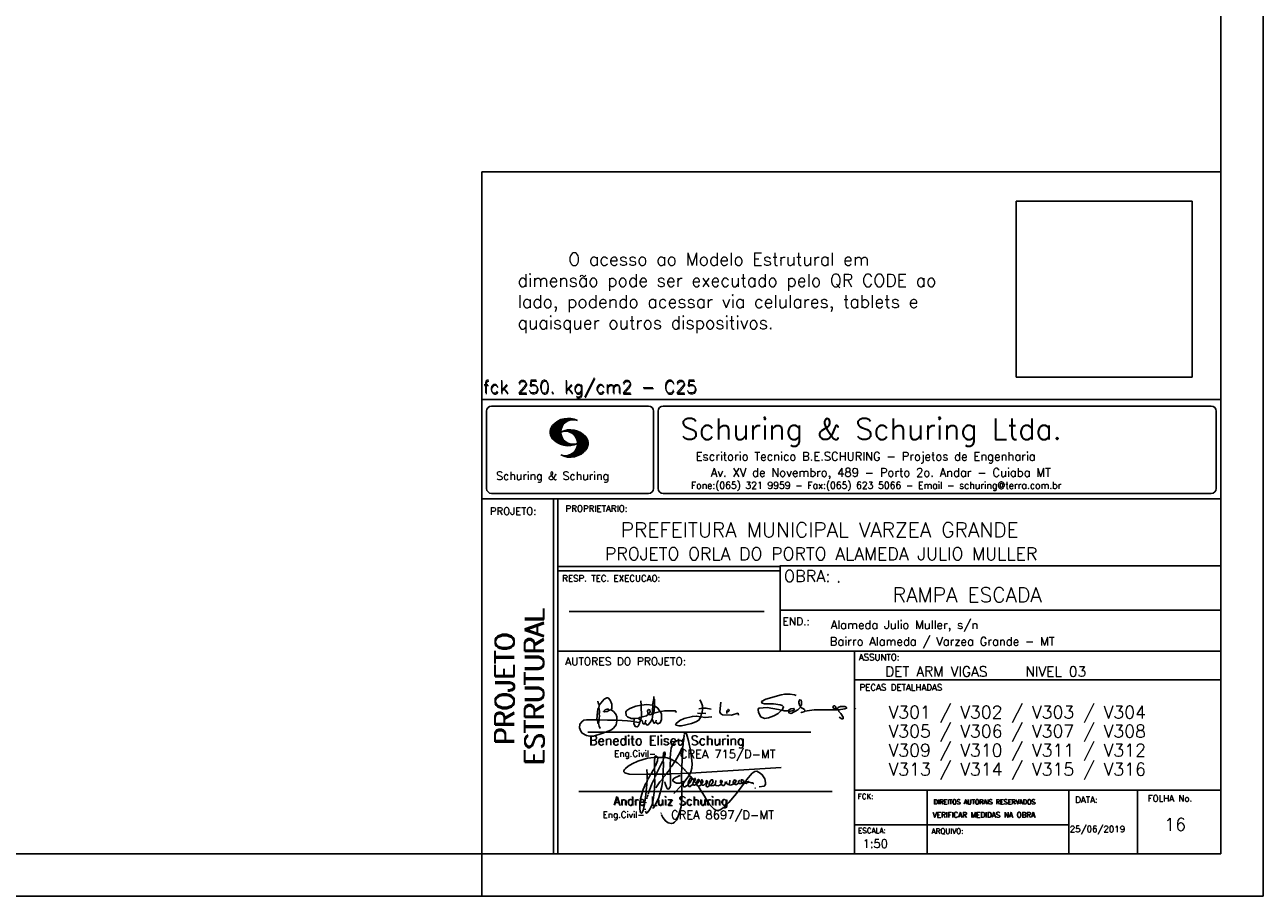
# Model space of a CAD drawing. Extents: x 0 to 119, y 0 to 84.
# Tile 5 of 10: x 90 to 119, y 0 to 21. Entities that reach past the tile are written whole.
import ezdxf

# ---------------------------------------------------------------- set-up
doc = ezdxf.new("R2010")
doc.units = 0
doc.header["$MEASUREMENT"] = 0
doc.layers.get('0').update_dxf_attribs({"linetype": 'CONTINUOUS'})
for name, color, linetype in [('1', 1, 'CONTINUOUS'), ('2', 2, 'CONTINUOUS'), ('6', 6, 'CONTINUOUS'), ('8', 8, 'CONTINUOUS')]:
    doc.layers.add(name, color=color, linetype=linetype)
doc.styles.get("Standard").update_dxf_attribs({"font": 'ROMANS.SHX'})
picture_1 = doc.add_image_def('image1.png', size_in_pixel=(300, 300))

# ---------------------------------------------------------------- blocks, each defined once
blk = doc.blocks.new('assinaturabenedito')
at = {"color": 162}
for points in [[(155.13, 165.22), (153.4, 165.22), (152.58, 165.54), (153.16, 166.78), (152.67, 167.35), (151.85, 167.68), (149.14, 168.01), (145.61, 168.01), (144.71, 168.34), (144.46, 168.91), (146.1, 169.9), (152.17, 171.62), (153.65, 171.87), (155.7, 171.87), (157.43, 171.62), (158.08, 171.29)], [(79.55, 161.85), (79.72, 164.8), (79.88, 165.87), (80.21, 166.28)], [(80.21, 160.29), (79.88, 160.45), (79.72, 161.68), (80.29, 161.77), (80.46, 162.01), (80.54, 163.49), (80.37, 163.74), (80.54, 164.8), (80.46, 166.12), (80.29, 166.36), (80.37, 167.51), (82.43, 169.81), (83.41, 170.39), (83.9, 170.39), (84.81, 169.48), (85.38, 167.84), (85.46, 166.36), (85.13, 165.71), (86.12, 164.97), (86.94, 163.98), (87.35, 162.83), (87.43, 161.68), (87.19, 161.52), (83.66, 161.52), (80.46, 161.77)], [(80.46, 167.68), (80.21, 167.84), (79.88, 169.07)], [(94.32, 162.18), (93.09, 162.18), (91.53, 162.83), (91.12, 163.41), (90.96, 164.8), (91.29, 165.38), (92.52, 166.2), (94.82, 167.1), (97.03, 167.43), (97.11, 162.92)], [(96.95, 167.51), (96.79, 169.24)], [(101.46, 167.43), (99.17, 167.76), (97.11, 167.51)], [(101.3, 164.07), (101.55, 167.1)], [(101.55, 163.82), (102.04, 164.31), (102.28, 166.78), (102.28, 167.1), (101.55, 167.19), (101.46, 167.51), (101.96, 170.06), (102.28, 169.81), (102.28, 167.27)], [(101.96, 170.06), (102.04, 170.96)], [(104.34, 164.97), (103.51, 166.36), (102.69, 166.94), (102.37, 166.94)], [(121.16, 166.36), (119.76, 166.04)], [(120.99, 164.31), (121.24, 166.12), (121.16, 167.19), (120.66, 168.66), (120.09, 169.57)], [(121.24, 166.2), (121.48, 166.36), (122.55, 166.36), (124.6, 165.87)], [(135.35, 163.57), (135.27, 164.23), (135.11, 164.31), (132.64, 163.57), (129.12, 163.74), (128.62, 163.9), (128.3, 164.15), (128.05, 164.89), (128.46, 168.66)], [(152.26, 165.38), (152.17, 165.54), (151.11, 165.79), (146.68, 166.53), (143.56, 166.36), (143.23, 166.2), (143.15, 165.79), (143.31, 164.56), (144.13, 162.83), (145.61, 162.26), (147.25, 162.51), (149.38, 163.33), (151.02, 164.23), (152.26, 165.38)], [(155.21, 165.05), (155.13, 165.3), (155.37, 165.71), (156.03, 166.04), (157.26, 166.2), (157.43, 165.87), (157.18, 165.54), (156.6, 165.3), (155.21, 165.05)], [(155.21, 165.05), (155.29, 164.48), (156.19, 164.23), (158.82, 165.63), (159.89, 166.69), (161.36, 165.79), (161.61, 165.3), (161.61, 165.13), (161.12, 164.89), (160.3, 164.64), (159.97, 164.72)], [(159.89, 166.69), (159.89, 167.1), (160.22, 167.51), (160.22, 168.91), (160.05, 169.48), (159.56, 169.65), (159.23, 168.99), (159.23, 168.42), (159.56, 167.27), (159.8, 167.19)], [(161.61, 165.13), (165.22, 165.63), (174, 165.63), (174.41, 165.71), (174.49, 166.28)], [(176.63, 162.1), (176.63, 162.75), (175.81, 164.15), (174.99, 164.97), (174.82, 165.63), (177.36, 166.04), (178.02, 166.28), (178.02, 166.53), (177.78, 166.86), (177.36, 166.94), (175.56, 166.94), (174.66, 166.61), (174.49, 166.36), (173.02, 166.2), (172.61, 166.69), (172.93, 167.19), (173.34, 167.19), (173.75, 166.86), (173.84, 166.45)], [(87.43, 161.36), (87.1, 159.8), (86.04, 158.4), (84.97, 157.66), (81.44, 156.27), (78.16, 155.28), (76.68, 155.28), (75.37, 155.53), (73.73, 156.51), (73.15, 157.25), (72.66, 158.56), (72.74, 159.96), (73.65, 161.11), (74.38, 161.52), (75.53, 161.77), (79.64, 161.77)], [(80.21, 160.29), (80.46, 161.6)], [(84.48, 165.54), (84.15, 165.87), (83.57, 165.87), (82.84, 165.71), (82.1, 165.05), (82.59, 164.8), (83.57, 164.97), (84.48, 165.54)], [(84.48, 165.54), (85.05, 165.63)], [(94.08, 161.03), (91.53, 161.36), (87.43, 161.52)], [(94.08, 161.03), (94.32, 162.18), (95.88, 162.34), (96.21, 162.59), (96.95, 162.67)], [(96.87, 161.77), (96.54, 161.77), (95.88, 162.26)], [(96.29, 160.7), (96.87, 161.52)], [(98.59, 160.54), (98.1, 159.96), (97.61, 160.37), (97.36, 161.44), (96.87, 161.6), (97.03, 162.75), (99.08, 163.33), (99.9, 163.9), (100.48, 163.74), (101.3, 164.07), (101.55, 163.9), (101.38, 162.01)], [(98.59, 160.54), (99.17, 159.71), (99.58, 159.63), (100.56, 160.62), (101.38, 161.93), (102.12, 160.29), (102.69, 160.78), (103.6, 160.12), (104.42, 160.54), (104.99, 161.85), (104.99, 163.9), (104.66, 164.97), (106.3, 165.3), (110.57, 165.22), (110.74, 164.97), (110.49, 164.56)], [(98.59, 160.54), (98.76, 161.6)], [(99.9, 163.9), (100.48, 164.8), (100.4, 165.63), (99.9, 165.79), (99.49, 165.22), (99.58, 164.23), (99.82, 164.15)], [(102.04, 164.31), (104.58, 164.97)], [(102.78, 160.78), (102.86, 161.52)], [(110.74, 160.29), (110.57, 159.96), (110.74, 159.63), (111.88, 159.39), (112.87, 159.39), (116.89, 160.21), (118.53, 160.86), (119.68, 161.6), (120.5, 162.83)], [(110.74, 160.29), (112.29, 161.44), (113.94, 162.18), (117.22, 163.08), (118.86, 163.16), (122.22, 162.59), (124.85, 162.83)], [(120.83, 164.15), (119.19, 164.39)], [(120.83, 164.15), (120.58, 163)], [(120.83, 164.15), (121.07, 164.31), (122.47, 164.23)], [(130.84, 164.8), (130.76, 165.22), (131.25, 165.79), (131.58, 165.71), (131.66, 165.3), (131.41, 164.97), (130.84, 164.8)], [(130.84, 164.8), (130.76, 164.48), (130.92, 164.23)], [(152.26, 165.38), (152.5, 165.54)], [(173.59, 165.63), (173.59, 166.12)], [(174.82, 165.63), (174.58, 165.71)], [(176.63, 162.1), (176.13, 162.1), (175.07, 162.75)], [(176.63, 162.1), (176.63, 162.1)], [(181.55, 165.95), (181.47, 166.12)], [(80.21, 160.29), (80.37, 159.22), (80.87, 158.32)], [(94.08, 161.03), (94.08, 160.86)], [(96.29, 160.7), (94.24, 160.86), (94.08, 160.21), (94.57, 159.14), (95.39, 158.89), (95.8, 159.22), (96.29, 160.29), (96.29, 160.7)]]:
    blk.add_lwpolyline(points, dxfattribs=at)
blk = doc.blocks.new('assinaturanadre')
at = {"color": 162}
for points in [[(-225.87, 15.1), (-225.95, 13.46), (-226.28, 11.98), (-226.61, 11.73), (-227.59, 9.51), (-230.47, 4.42), (-229.32, 3.44), (-229.07, 3.44), (-227.43, 1.88), (-226.69, 1.63), (-226.61, 0.81), (-226.86, -2.47), (-226.77, -7.81), (-226.53, -8.71), (-226.86, -9.37), (-226.61, -10.68), (-226.69, -17.25), (-227.1, -21.27), (-227.76, -23.82), (-228.83, -27.19), (-229.56, -28.58), (-230.71, -29.9), (-231.53, -30.47), (-232.52, -30.72), (-234.41, -30.31), (-235.88, -29.24), (-237.44, -27.27), (-238.1, -25.79)], [(-225.3, 18.87), (-225.71, 15.34), (-225.87, 15.1), (-226.28, 15.26), (-226.36, 15.59), (-227.18, 16), (-229.07, 16), (-230.71, 15.18), (-231.94, 13.7), (-232.6, 11.73), (-233.01, 8.69), (-233.17, 5.9), (-233.01, 5.41), (-233.26, 2.62), (-233.26, 1.06), (-233.09, 0.65), (-233.34, -0.09), (-233.17, -0.67), (-233.17, -2.55), (-233.67, -2.8), (-235.23, -2.8), (-235.14, -2.23), (-233.42, -0.17)], [(-225.3, 18.87), (-225.46, 18.87), (-225.54, 18.46)], [(-225.3, 18.87), (-225.22, 19.04)], [(-221.69, -2.31), (-221.03, 0.57), (-220.87, 2.86), (-221.52, 9.6), (-222.84, 15.92), (-223.98, 19.86), (-224.56, 20.6), (-224.89, 20.68), (-225.22, 20.19), (-225.22, 19.53)], [(-240.48, 6.64), (-240.48, 6.97), (-241.05, 7.38), (-241.63, 7.22), (-241.79, 6.64)], [(-237.2, 6.72), (-237.03, 8.78), (-236.78, 9.27), (-236.46, 9.43), (-236.13, 9.27), (-235.96, 8.53), (-236.29, 7.05), (-236.62, 6.39), (-236.87, 6.31)], [(-226.28, 11.98), (-226.12, 11.9), (-226.12, 10.83), (-226.69, 1.71)], [(-240.48, 6.64), (-245.98, 6.07), (-251.39, 4.42), (-254.59, 2.95), (-256.81, 1.55), (-258.37, 0.4), (-259.02, -0.26), (-259.43, -1.08), (-259.35, -1.49), (-258.86, -2.06), (-256.4, -2.8), (-246.55, -3.05), (-246.22, -2.8), (-246.39, -0.34)], [(-242.2, 0.15), (-243.19, -1.16), (-244.01, -2.97), (-246.22, -2.97)], [(-237.2, 6.72), (-236.95, 6.23), (-237.2, 4.67), (-237.61, 4.26), (-241.05, -2.97), (-241.95, -3.05), (-242.12, 0.81), (-241.95, 1.47), (-241.46, 1.88), (-240.4, 4.59), (-240.23, 6.56), (-237.36, 6.56), (-237.2, 6.72)], [(-241.87, 6.48), (-242.12, 4.51), (-242.04, 1.47)], [(-237.28, 4.51), (-237.03, 4.1), (-237.11, -2.72), (-237.36, -2.88), (-240.89, -2.88)], [(-240.48, 6.64), (-240.31, 6.64)], [(-236.54, 6.48), (-234.98, 6.31), (-233.26, 5.82)], [(-233.01, 5.41), (-232.68, 5.49), (-230.63, 4.34), (-232.35, 1.55), (-233.01, 0.89)], [(-230.47, 4.42), (-230.47, 4.42)], [(-226.61, 0.81), (-226.36, 0.81), (-225.22, -0.17), (-224.97, -0.67), (-223.74, -1.9), (-223.66, -2.39), (-226.77, -2.55)], [(-221.69, -2.31), (-170.73, 0.81)], [(-246.14, -3.05), (-246.22, -5.76), (-246.06, -6), (-246.39, -7.4), (-246.3, -8.47), (-246.88, -14.54), (-247.62, -19.96), (-248.44, -23.33), (-249.18, -24.72), (-249.5, -24.89), (-250.08, -24.31), (-250.41, -21.93), (-250.41, -19.88), (-250, -16.76), (-248.44, -11.5), (-246.88, -7.97), (-246.47, -7.65)], [(-241.87, -4.11), (-242.12, -5.76), (-241.95, -6), (-241.95, -7.73), (-242.2, -13.15), (-242.78, -17.42), (-243.43, -19.96), (-244.74, -22.83), (-246.14, -24.72), (-246.47, -24.89), (-246.8, -24.72), (-247.21, -23.66)], [(-244.33, -3.05), (-245.32, -5.02), (-245.98, -5.84)], [(-242.12, -5.67), (-242.45, -6), (-243.51, -8.3), (-245.65, -13.97)], [(-242.04, -2.88), (-243.92, -2.97)], [(-237.11, -2.97), (-237.28, -3.87), (-237.28, -4.53), (-237.11, -4.69), (-237.61, -5.76), (-237.44, -6.25), (-238.02, -9.78), (-238.59, -12.57), (-239.66, -15.94), (-241.79, -20.78), (-242.61, -21.85), (-243.27, -22.1)], [(-241.13, -2.97), (-241.54, -3.95), (-241.87, -4.11), (-241.95, -3.13)], [(-237.61, -5.76), (-239, -7.15), (-241.38, -10.6)], [(-235.31, -2.64), (-235.8, -2.97), (-237.11, -2.88)], [(-235.88, -2.97), (-236.13, -3.62), (-237.03, -4.61)], [(-233.09, -2.8), (-233.01, -9.29), (-233.17, -9.94), (-233.91, -11.18), (-234.32, -11.26), (-234.9, -11.01), (-235.39, -10.27), (-236.13, -8.06), (-236.21, -7.15)], [(-226.86, -2.55), (-233.17, -2.72)], [(-226.77, -7.56), (-227.84, -7.89), (-229.65, -7.89), (-230.71, -7.48), (-231.7, -6.66), (-231.78, -6), (-230.96, -5.1), (-228.25, -3.79), (-227.68, -3.79)], [(-222.43, -3.29), (-222.43, -3.7), (-224.97, -6.82), (-226.61, -7.4)], [(-225.05, -6.91), (-226.04, -8.55), (-225.87, -8.79), (-225.95, -9.7), (-225.54, -10.03), (-224.97, -10.03), (-223.16, -8.96)], [(-221.69, -2.31), (-223.57, -2.39)], [(-221.36, -4.85), (-222.18, -5.35), (-222.34, -6.09), (-222.75, -6.66), (-223.08, -7.97), (-223.08, -8.88), (-222.67, -9.78), (-222.34, -9.86), (-222.01, -9.78), (-220.54, -8.47)], [(-221.19, -5.1), (-221.28, -6.09), (-221.6, -6.74), (-222.43, -8.06), (-222.92, -8.38)], [(-221.85, -2.39), (-222.43, -3.29), (-222.84, -2.88), (-222.84, -2.55)], [(-222.43, -3.7), (-221.44, -4.36), (-221.36, -4.94), (-220.78, -5.18), (-220.29, -5.92), (-219.96, -6), (-219.47, -5.35), (-219.14, -5.26), (-218.98, -5.51), (-219.39, -6.5), (-219.96, -6.99), (-220.21, -7.56), (-220.46, -8.47), (-220.05, -9.04), (-219.55, -9.12), (-218.4, -8.55), (-217.91, -9.37), (-217.34, -9.7), (-216.02, -9.12), (-215.7, -8.71), (-215.04, -9.04), (-214.3, -9.04), (-212.99, -7.81), (-212.91, -7.07), (-212.66, -6.58), (-212.41, -6.58), (-212.17, -6.91), (-212.33, -7.81), (-212.58, -8.14), (-212.99, -7.97)], [(-219.96, -6), (-219.8, -6.74)], [(-219.8, -6.82), (-219.88, -7.07)], [(-219.8, -6.91), (-218.57, -7.89), (-218.32, -7.73), (-217.58, -6.17), (-217.26, -5.84), (-216.93, -6), (-216.85, -6.82), (-217.58, -7.81), (-218.4, -8.22), (-218.49, -7.97)], [(-190.51, -6.82), (-189.52, -7.32), (-189.77, -7.81), (-190.42, -8.06), (-191.57, -7.97), (-195.76, -13.72), (-200.19, -18.89), (-203.31, -21.93), (-205.03, -23), (-206.1, -23.33), (-207.49, -23.25), (-208.48, -22.67), (-210.94, -20.21), (-212.58, -17.66), (-213.81, -15.2), (-216.85, -10.6), (-217.17, -9.78)], [(-215.53, -8.3), (-215.86, -7.73), (-215.86, -6.82), (-215.45, -6), (-215.2, -6), (-214.96, -6.33), (-214.88, -7.23), (-215.53, -8.3)], [(-212.66, -8.14), (-212.99, -9.37), (-212.91, -9.78), (-212.25, -10.03), (-211.18, -9.53), (-210.94, -9.29), (-211.27, -8.63), (-211.27, -8.06), (-210.86, -7.23), (-210.03, -6.09), (-209.3, -6), (-209.05, -7.15), (-209.54, -8.14), (-210.36, -9.12), (-210.2, -9.37), (-208.72, -9.21), (-207.9, -8.63), (-207.41, -6.82), (-207.49, -6.41)], [(-212.66, -6.58), (-212.91, -6.33)], [(-204.54, -8.14), (-204.04, -7.81), (-203.96, -6.99), (-204.37, -6.41), (-204.78, -6.41), (-204.87, -7.73), (-204.54, -8.14)], [(-201.09, -6.5), (-201.09, -6.5)], [(-196.33, -7.48), (-197.23, -8.3), (-198.14, -8.71), (-199.2, -9.04), (-199.78, -8.96), (-199.94, -8.63), (-199.53, -7.07), (-199.53, -6.25)], [(-196.33, -7.48), (-196.09, -6.82), (-196.17, -6.41), (-196.99, -6.17), (-197.56, -6.82), (-197.73, -7.32), (-197.73, -7.81), (-197.48, -8.22)], [(-194.77, -7.23), (-194.28, -6.74), (-194.28, -6.41), (-194.77, -6.74), (-194.77, -7.23)], [(-192.06, -7.73), (-191.74, -7.07), (-191.98, -6.5), (-192.64, -6), (-193.13, -6), (-193.3, -7.07), (-192.64, -7.81)], [(-190.51, -6.82), (-191.33, -7.89)], [(-190.51, -6.82), (-190.18, -6.17), (-187.06, -2.39), (-185.58, -1.41), (-184.35, -1.24), (-182.46, -2.23), (-181.32, -3.21), (-179.92, -5.59), (-179.43, -7.65), (-179.59, -8.79), (-180.25, -9.62), (-183.04, -10.03)], [(-226.86, -9.29), (-231.21, -13.8)], [(-226.04, -8.47), (-226.45, -8.63)], [(-218.4, -8.22), (-218.4, -8.47)], [(-215.53, -8.3), (-215.53, -8.63)], [(-210.36, -9.12), (-210.86, -9.21)], [(-204.54, -8.14), (-204.54, -8.55), (-205.28, -9.12), (-206.26, -9.45), (-207.49, -9.29), (-207.9, -8.79)], [(-202.24, -7.15), (-202.08, -8.06), (-202.98, -9.29), (-203.47, -9.29), (-204.45, -8.63)], [(-201.42, -7.07), (-201.5, -7.48), (-201.25, -8.22), (-200.6, -8.71), (-200.02, -8.71)], [(-194.77, -7.89), (-195.84, -8.71), (-196.5, -8.79), (-197.15, -8.38)], [(-194.77, -7.23), (-194.77, -7.97), (-194.61, -8.06), (-193.13, -8.14), (-192.15, -7.81), (-191.74, -7.97)], [(-189.44, -7.23), (-189.11, -6.99), (-188.78, -7.32)], [(-189.44, -7.23), (-189.19, -7.56), (-188.7, -7.4), (-187.39, -7.81), (-186.73, -7.81), (-186.48, -8.14), (-186.07, -8.22)], [(-185.42, -10.77), (-185.17, -10.77)], [(-246.8, -18.57), (-246.88, -19.06)], [(-246.39, -16.43), (-246.39, -16.84)], [(-246.06, -15.36), (-246.22, -16.1)], [(-245.81, -14.54), (-245.89, -15.03)], [(-247.29, -22.34), (-247.29, -22.92)], [(-238.43, -24.64), (-238.43, -24.81)], [(-238.26, -25.22), (-238.18, -25.46)]]:
    blk.add_lwpolyline(points, dxfattribs=at)

msp = doc.modelspace()

# ---------------------------------------------------------------- linework, layer by layer
at = {"layer": '1', "linetype": 'Continuous'}
for p, q in [((118.9, 0), (118.9, 84.1)), ((100.4, 0), (100.4, 1)), ((0, 0), (118.9, 0))]:
    msp.add_line(p, q, dxfattribs=at)
at = {"layer": '2', "linetype": 'Continuous'}
for p, q in [((100.4, 1), (100.4, 17.143)), ((117.9, 17.143), (100.4, 17.143)), ((100.4, 11.755), (117.9, 11.755)), ((100.4, 1), (100.4, 11.755)), ((100.516, 11.477), (100.516, 9.648)), ((100.632, 11.594), (104.349, 11.594)), ((104.465, 11.477), (104.465, 9.648)), ((104.579, 11.477), (104.579, 9.648)), ((104.695, 11.594), (117.668, 11.594)), ((117.784, 11.477), (117.784, 9.648)), ((102.022, 10.958), (102.364, 11.3)), ((102.022, 10.972), (102.346, 11.296)), ((102.022, 10.986), (102.328, 11.292)), ((102.022, 11), (102.308, 11.286)), ((102.024, 10.946), (102.381, 11.303)), ((102.024, 11.017), (102.288, 11.281)), ((102.027, 10.934), (102.396, 11.304)), ((102.027, 11.033), (102.265, 11.272)), ((102.029, 10.922), (102.412, 11.306)), ((102.032, 10.911), (102.427, 11.306)), ((102.032, 11.053), (102.239, 11.26)), ((102.036, 10.901), (102.442, 11.307)), ((102.039, 11.074), (102.211, 11.245)), ((102.04, 10.891), (102.456, 11.307)), ((102.044, 10.88), (102.469, 11.306)), ((102.049, 10.871), (102.321, 11.143)), ((102.053, 11.102), (102.174, 11.223)), ((102.409, 11.231), (102.483, 11.306)), ((102.438, 11.247), (102.496, 11.304)), ((102.463, 11.257), (102.508, 11.303)), ((102.482, 11.262), (102.521, 11.301)), ((102.502, 11.269), (102.533, 11.299)), ((102.518, 11.27), (102.545, 11.297)), ((102.534, 11.272), (102.557, 11.295)), ((102.55, 11.274), (102.569, 11.292)), ((102.054, 10.862), (102.302, 11.111)), ((102.059, 10.853), (102.292, 11.086)), ((102.064, 10.844), (102.284, 11.064)), ((102.071, 10.837), (102.28, 11.046)), ((102.077, 10.829), (102.276, 11.028)), ((102.084, 10.822), (102.274, 11.012)), ((102.091, 10.814), (102.273, 10.997)), ((102.097, 10.807), (102.27, 10.981)), ((102.105, 10.8), (102.273, 10.969)), ((102.112, 10.793), (102.274, 10.955)), ((102.119, 10.786), (102.275, 10.942)), ((102.127, 10.78), (102.278, 10.931)), ((102.134, 10.773), (102.28, 10.919)), ((102.142, 10.767), (102.283, 10.907)), ((102.15, 10.761), (102.286, 10.896)), ((102.158, 10.755), (102.29, 10.886)), ((102.167, 10.749), (102.293, 10.876)), ((102.175, 10.743), (102.297, 10.865)), ((102.183, 10.737), (102.302, 10.856)), ((102.331, 10.999), (102.346, 11.013)), ((102.349, 11.002), (102.365, 11.018)), ((102.363, 11.002), (102.385, 11.024)), ((102.378, 11.002), (102.402, 11.027)), ((102.392, 11.003), (102.419, 11.03)), ((102.405, 11.001), (102.435, 11.032)), ((102.417, 11), (102.452, 11.034)), ((102.43, 10.998), (102.466, 11.034)), ((102.441, 10.995), (102.481, 11.035)), ((102.452, 10.992), (102.496, 11.035)), ((102.464, 10.99), (102.509, 11.035)), ((102.475, 10.986), (102.523, 11.035)), ((102.484, 10.982), (102.536, 11.034)), ((102.494, 10.978), (102.548, 11.032)), ((102.505, 10.974), (102.562, 11.031)), ((102.514, 10.969), (102.574, 11.029)), ((102.522, 10.963), (102.585, 11.026)), ((102.532, 10.959), (102.598, 11.024)), ((102.54, 10.953), (102.609, 11.021)), ((102.549, 10.948), (102.62, 11.018)), ((102.556, 10.941), (102.631, 11.015)), ((102.565, 10.935), (102.642, 11.012)), ((102.572, 10.928), (102.652, 11.008)), ((102.58, 10.922), (102.663, 11.005)), ((102.586, 10.914), (102.673, 11.001)), ((102.594, 10.908), (102.683, 10.997)), ((102.6, 10.899), (102.693, 10.992)), ((102.607, 10.892), (102.702, 10.988)), ((102.612, 10.883), (102.712, 10.984)), ((102.618, 10.875), (102.722, 10.979)), ((102.624, 10.867), (102.73, 10.973)), ((102.629, 10.858), (102.74, 10.969)), ((102.634, 10.848), (102.749, 10.963)), ((102.638, 10.839), (102.757, 10.958)), ((102.643, 10.83), (102.766, 10.952)), ((102.648, 10.818), (102.776, 10.945)), ((102.652, 10.807), (102.785, 10.939)), ((102.656, 10.795), (102.794, 10.932)), ((102.657, 10.631), (102.875, 10.849)), ((102.66, 10.781), (102.803, 10.924)), ((102.661, 10.649), (102.87, 10.859)), ((102.663, 10.769), (102.812, 10.918)), ((102.665, 10.754), (102.821, 10.909)), ((102.665, 10.668), (102.864, 10.866)), ((102.666, 10.74), (102.829, 10.903)), ((102.666, 10.683), (102.858, 10.874)), ((102.667, 10.698), (102.85, 10.881)), ((102.668, 10.726), (102.837, 10.895)), ((102.668, 10.712), (102.844, 10.888)), ((102.192, 10.732), (102.307, 10.847)), ((102.201, 10.727), (102.312, 10.838)), ((102.21, 10.721), (102.317, 10.829)), ((102.219, 10.717), (102.323, 10.82)), ((102.229, 10.712), (102.329, 10.812)), ((102.238, 10.707), (102.335, 10.804)), ((102.248, 10.703), (102.341, 10.796)), ((102.258, 10.699), (102.348, 10.789)), ((102.268, 10.695), (102.355, 10.781)), ((102.278, 10.69), (102.362, 10.774)), ((102.288, 10.687), (102.369, 10.767)), ((102.299, 10.683), (102.376, 10.761)), ((102.31, 10.68), (102.384, 10.755)), ((102.321, 10.677), (102.392, 10.748)), ((102.332, 10.674), (102.4, 10.742)), ((102.344, 10.671), (102.409, 10.737)), ((102.355, 10.669), (102.418, 10.732)), ((102.367, 10.667), (102.427, 10.727)), ((102.38, 10.665), (102.436, 10.722)), ((102.392, 10.663), (102.446, 10.718)), ((102.405, 10.662), (102.456, 10.713)), ((102.418, 10.661), (102.466, 10.709)), ((102.431, 10.66), (102.477, 10.706)), ((102.445, 10.66), (102.488, 10.703)), ((102.46, 10.66), (102.499, 10.7)), ((102.471, 10.389), (102.896, 10.814)), ((102.474, 10.661), (102.511, 10.697)), ((102.485, 10.389), (102.901, 10.805)), ((102.491, 10.662), (102.524, 10.695)), ((102.499, 10.389), (102.905, 10.795)), ((102.508, 10.664), (102.538, 10.693)), ((102.514, 10.389), (102.908, 10.783)), ((102.525, 10.666), (102.551, 10.691)), ((102.529, 10.39), (102.911, 10.772)), ((102.542, 10.669), (102.566, 10.693)), ((102.544, 10.391), (102.914, 10.761)), ((102.56, 10.673), (102.58, 10.693)), ((102.561, 10.394), (102.916, 10.749)), ((102.577, 10.396), (102.917, 10.736)), ((102.58, 10.678), (102.594, 10.692)), ((102.594, 10.692), (102.597, 10.694)), ((102.595, 10.4), (102.919, 10.724)), ((102.598, 10.683), (102.611, 10.696)), ((102.613, 10.404), (102.919, 10.709)), ((102.617, 10.69), (102.625, 10.698)), ((102.622, 10.554), (102.891, 10.823)), ((102.633, 10.696), (102.64, 10.702)), ((102.633, 10.409), (102.918, 10.695)), ((102.641, 10.587), (102.887, 10.833)), ((102.649, 10.609), (102.882, 10.842)), ((102.653, 10.416), (102.918, 10.68)), ((102.676, 10.425), (102.913, 10.662)), ((102.701, 10.435), (102.91, 10.644)), ((102.73, 10.45), (102.902, 10.622)), ((102.766, 10.472), (102.889, 10.595)), ((102.35, 10.41), (102.363, 10.422)), ((102.361, 10.407), (102.376, 10.421)), ((102.373, 10.404), (102.39, 10.421)), ((102.384, 10.401), (102.406, 10.423)), ((102.396, 10.398), (102.422, 10.425)), ((102.408, 10.396), (102.44, 10.428)), ((102.42, 10.394), (102.459, 10.433)), ((102.432, 10.392), (102.48, 10.44)), ((102.445, 10.391), (102.504, 10.45)), ((102.458, 10.39), (102.537, 10.469)), ((102.845, 10.537), (102.858, 10.549)), ((100.4, 9.4), (117.9, 9.4)), ((100.632, 9.532), (104.349, 9.532)), ((102.1, 5.8), (102.1, 9.4)), ((102.2, 5.8), (102.2, 9.4)), ((104.695, 9.532), (117.668, 9.532)), ((117.9, 9.4), (117.9, 1)), ((107.469, 7.8), (102.2, 7.8)), ((107.469, 7.7), (102.2, 7.7)), ((117.9, 7.815), (107.456, 7.815)), ((107.469, 6.816), (107.469, 7.815)), ((107.469, 6.816), (107.469, 5.8)), ((107.469, 6.765), (117.9, 6.765)), ((102.47, 6.739), (107.089, 6.739)), ((102.1, 1), (102.1, 5.8)), ((102.2, 1), (102.2, 5.8)), ((102.2, 5.8), (117.9, 5.8)), ((109.221, 4.8), (109.221, 5.8)), ((109.221, 5.12), (117.9, 5.12)), ((109.221, 1), (109.221, 4.8)), ((102.911, 3.88), (108.19, 3.88)), ((102.698, 2.48), (108.694, 2.48)), ((109.221, 2.506), (117.9, 2.506)), ((110.947, 1), (110.947, 2.506)), ((114.296, 1), (114.296, 2.506)), ((115.921, 1), (115.921, 2.506)), ((109.221, 1.692), (114.296, 1.692)), ((117.9, 1), (100.4, 1))]:
    msp.add_line(p, q, dxfattribs=at)
for centre, radius, start, end in [((100.632, 11.477), 0.117, 90, 180), ((104.349, 11.477), 0.117, 0, 90), ((104.695, 11.477), 0.117, 90, 180), ((117.668, 11.477), 0.117, 0, 90), ((102.448, 10.815), 0.492, 63.3933, 138.9091), ((102.563, 10.983), 0.291, 68.8515, 291.1485), ((102.265, 10.982), 0.244, 140.2294, 231.8951), ((102.448, 11.151), 0.492, 218.2298, 296.6067), ((102.492, 10.544), 0.492, 41.0909, 116.6067), ((102.377, 10.712), 0.291, 248.8515, 111.1485), ((102.675, 10.711), 0.244, 308.1049, 39.7706), ((102.492, 10.88), 0.492, 243.3933, 321.7702), ((100.632, 9.648), 0.117, 180, 270), ((104.349, 9.648), 0.117, 270, 0), ((104.695, 9.648), 0.117, 180, 270), ((117.668, 9.648), 0.117, 270, 0)]:
    msp.add_arc(centre, radius, start, end, dxfattribs=at)
at = {"layer": '8', "linetype": 'Continuous'}
for p, q in [((117.9, 1), (117.9, 83.1)), ((2.5, 1), (117.9, 1))]:
    msp.add_line(p, q, dxfattribs=at)

# ---------------------------------------------------------------- block references
at = {"xscale": 0.06, "yscale": 0.06, "zscale": 0.06}
msp.add_blockref('assinaturabenedito', (98.356, -5.529), dxfattribs=at)
at = {"linetype": 'Continuous', "xscale": 0.042, "yscale": 0.042, "zscale": 0.042}
msp.add_blockref('assinaturanadre', (114.657, 3.009), dxfattribs=at)

# ---------------------------------------------------------------- texts
at = {"linetype": 'Continuous', "insert": (101.25, 15.221), "char_height": 0.3, "attachment_point": 1}
msp.add_mtext_dynamic_manual_height_columns('^IO acesso ao Modelo Estrutural em dimensão pode ser executado pelo QR CODE ao lado, podendo acessar via celulares, tablets e quaisquer outros dispositivos.', width=10.84065, gutter_width=1.5, heights=[3.742], dxfattribs=at)
at = {"layer": '1', "linetype": 'Continuous'}
for s, height, p in [('PREFEITURA MUNICIPAL VARZEA GRANDE', 0.35, (103.689, 8.495)), ('PROJETO ORLA DO PORTO ALAMEDA JULIO MULLER', 0.3, (103.318, 7.953)), ('.', 0.3, (108.784, 7.424)), ('RAMPA ESCADA', 0.35, (110.13, 6.957)), ('Alameda Julio Muller, s/n', 0.2, (108.663, 6.323)), ('Bairro Alameda / Varzea Grande - MT', 0.2, (108.64, 5.93)), ('25/06/2019', 0.15, (114.32, 1.513))]:
    msp.add_text(s, height=height, dxfattribs=at).set_placement(p)
at = {"layer": '1', "linetype": 'Continuous', "insert": (116.559, 1.849), "char_height": 0.3, "attachment_point": 1}
msp.add_mtext_dynamic_manual_height_columns('16', width=0.86139, gutter_width=1, heights=[0], dxfattribs=at)
at = {"layer": '2', "linetype": 'Continuous'}
for s, height, p in [('fck 250. kg/cm2 - C25', 0.3, (100.429, 11.907)), ('fck 250. kg/cm2 - C25', 0.3, (100.442, 11.881)), ('Schuring & Schuring Ltda.', 0.5, (105.107, 10.807)), ('Escritorio Tecnico B.E.SCHURING - Projetos de Engenharia', 0.2, (105.465, 10.308)), ('Schuring & Schuring', 0.19, (100.744, 9.851)), ('Av. XV de Novembro, 489 - Porto 2o. Andar - Cuiaba MT', 0.2, (105.823, 9.926)), ('Fone:(065) 321 9959 - Fax:(065) 623 5066 - Email - schuring@terra.com.br', 0.16, (105.353, 9.642)), ('PROJETO:', 0.175, (100.593, 9.022)), ('PROPRIETARIO:', 0.15, (102.385, 9.097)), ('OBRA:', 0.2788, (107.555, 7.435)), ('RESP. TEC. EXECUCAO:', 0.15, (102.306, 7.445)), ('END.:', 0.1858, (107.518, 6.41)), ('AUTORES DO PROJETO:', 0.18584, (102.372, 5.464)), ('ASSUNTO:', 0.15, (109.325, 5.581)), ('PECAS DETALHADAS', 0.15, (109.343, 4.866)), ('Benedito Eliseu Schuring', 0.22, (102.938, 3.577)), ('Benedito Eliseu Schuring', 0.22, (102.95, 3.577)), ('Eng.Civil-', 0.15, (103.537, 3.299)), ('CREA 715/D-MT', 0.2, (105.091, 3.263)), ('Andre Luiz Schuring', 0.2, (103.517, 2.158)), ('Andre Luiz Schuring', 0.2, (103.534, 2.149)), ('FCK:', 0.125, (109.301, 2.299)), ('DATA:', 0.15, (114.448, 2.207)), ('FOLHA No.', 0.15, (116.166, 2.238)), ('DIREITOS AUTORAIS RESERVADOS', 0.11, (111.095, 2.176)), ('DIREITOS AUTORAIS RESERVADOS', 0.11, (111.104, 2.176)), ('Eng.Civil-', 0.15, (103.263, 1.853)), ('CREA 8697/D-MT', 0.2, (104.883, 1.825)), ('VERIFICAR MEDIDAS NA OBRA', 0.125, (111.071, 1.862)), ('VERIFICAR MEDIDAS NA OBRA', 0.125, (111.08, 1.862)), ('ESCALA:', 0.125, (109.307, 1.491)), ('ARQUIVO:', 0.125, (111.049, 1.476)), ('1:50', 0.2, (109.417, 1.144))]:
    msp.add_text(s, height=height, dxfattribs=at).set_placement(p)
for s, p in [('ESTRUTURAL', (101.874, 3.125)), ('ESTRUTURAL', (101.874, 3.095)), ('PROJETO', (101.169, 3.606)), ('PROJETO', (101.169, 3.575))]:
    msp.add_text(s, height=0.45, rotation=90, dxfattribs=at).set_placement(p)
at = {"layer": '6', "linetype": 'Continuous'}
for s, height, p in [('DET ARM VIGAS ', 0.24, (109.946, 5.199)), ('NIVEL 03', 0.24, (113.269, 5.196)), ('V301 / V302 / V303 / V304', 0.3, (110.029, 4.203)), ('V305 / V306 / V307 / V308', 0.3, (110.029, 3.753)), ('V309 / V310 / V311 / V312', 0.3, (110.029, 3.303)), ('V313 / V314 / V315 / V316', 0.3, (110.029, 2.853))]:
    msp.add_text(s, height=height, dxfattribs=at).set_placement(p)

# ---------------------------------------------------------------- pictures from other files: only their frames are drawn
at = {"linetype": 'Continuous'}
image = msp.add_image(picture_1, insert=(113.048, 12.281), size_in_units=(4.167, 4.167), dxfattribs=at)
image.dxf.flags = 7

doc.saveas('drawing.dxf')
